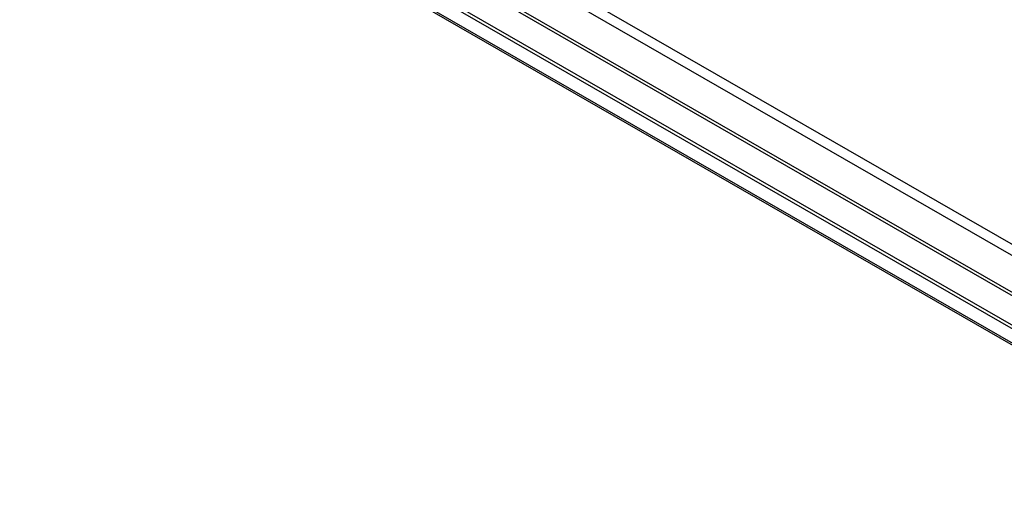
# Model space of a CAD drawing. Header units: inches. Extents: x 25 to 728, y 80 to 333.
# Tile 143 of 160: x 684 to 699, y 279 to 286. Entities that reach past the tile are written whole.
import ezdxf

# ---------------------------------------------------------------- set-up
doc = ezdxf.new("R2010")
doc.units = ezdxf.units.IN
doc.header["$MEASUREMENT"] = 0
doc.layers.add('Visible Edges(ANSI)', color=7, linetype='Continuous', lineweight=25)
doc.layers.add('Visible Tangent Edges(ANSI)', color=7, linetype='Continuous', lineweight=25)

msp = doc.modelspace()

# ---------------------------------------------------------------- linework, layer by layer
at = {"layer": 'Visible Edges(ANSI)'}
for p, q in [((719.614, 269.449), (669.705, 298.189)), ((669.753, 298.217), (719.662, 269.476)), ((719.528, 269.256), (669.832, 297.874))]:
    msp.add_line(p, q, dxfattribs=at)
at = {"layer": 'Visible Tangent Edges(ANSI)'}
for p, q in [((669.922, 299.148), (720.693, 269.911)), ((720.763, 270.032), (669.992, 299.27)), ((720.129, 269.69), (670.486, 298.277)), ((720.107, 269.652), (670.536, 298.198)), ((669.746, 297.957), (719.573, 269.264))]:
    msp.add_line(p, q, dxfattribs=at)

doc.saveas('drawing.dxf')
